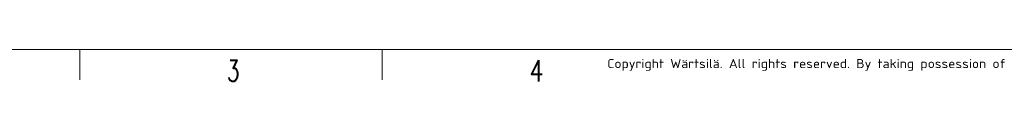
# Model space of a CAD drawing. Header units: inches. Extents: x 0 to 23760, y -13 to 16800.
# Tile 24 of 256: x 3482 to 9997, y -13 to 222. Entities that reach past the tile are written whole.
import ezdxf

# ---------------------------------------------------------------- set-up
doc = ezdxf.new("R2010")
doc.units = ezdxf.units.IN
doc.layers.add('210', color=7, linetype='Continuous', true_color=0xffffff)
doc.styles.add('iso-1', font='isocp.shx')
doc.styles.add('latin_extended', font='simplex.shx')

msp = doc.modelspace()

# ---------------------------------------------------------------- linework, layer by layer
at = {"layer": '210', "color": 7, "linetype": 'Continuous', "lineweight": 18}
for p, q in [((200, 200), (23560, 200)), ((3880, 0), (3880, 200)), ((5880, 0), (5880, 200))]:
    msp.add_line(p, q, dxfattribs=at)

# ---------------------------------------------------------------- texts
at = {"layer": '210', "color": 211, "linetype": 'Continuous', "lineweight": 13, "insert": (7369.968, 59.059), "char_height": 60, "attachment_point": 7, "line_spacing_factor": 0.963855, "style": 'iso-1'}
msp.add_mtext('\\W1.2083;Copyright Wärtsilä. All rights reserved. By taking possession of the drawing the recipient recognizes and honours these rights. Neither the whole nor any part of this drawing may be used in any way for construction, fabrication, marketing or any other', dxfattribs=at)
at = {"layer": '210', "color": 211, "linetype": 'Continuous', "lineweight": 18, "char_height": 140, "attachment_point": 7, "line_spacing_factor": 0.963855, "style": 'latin_extended'}
for s, insert in [('\\W0.6563;3', (4855.328, -10.697)), ('\\W0.7656;4', (6855.328, -10.697))]:
    msp.add_mtext(s, dxfattribs=dict(at, insert=insert))

doc.saveas('drawing.dxf')
